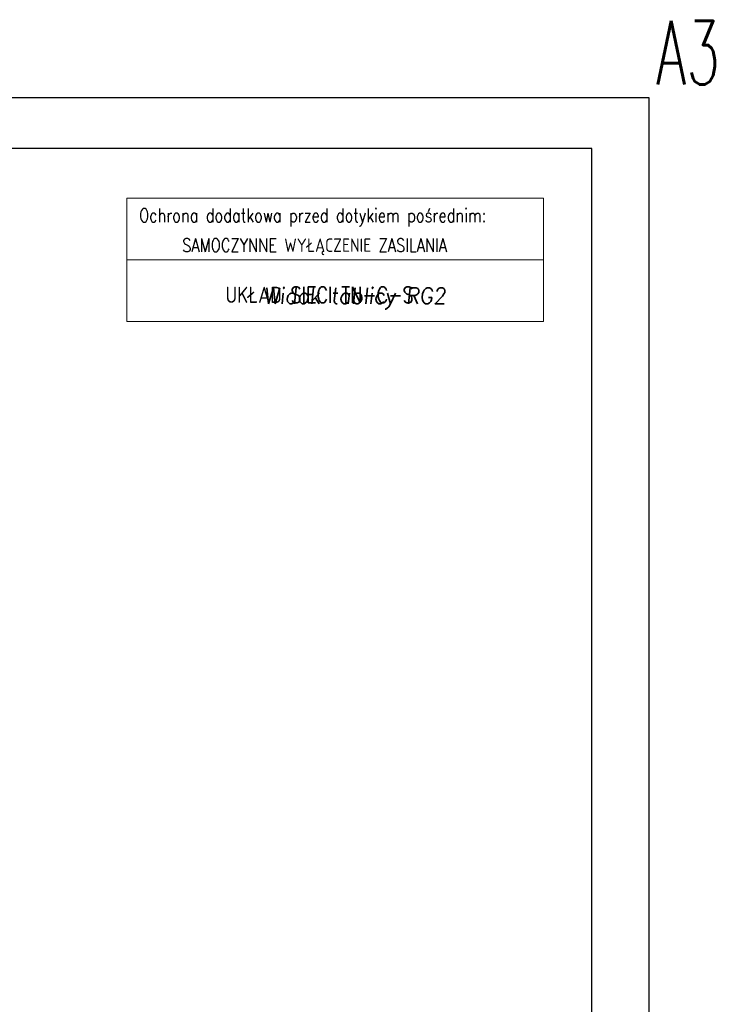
# Model space of a CAD drawing. Extents: x -543332 to -323966, y -9028 to 137422.
# Tile 250 of 250: x -337777 to -326851, y 34311 to 49773. Entities that reach past the tile are written whole.
import ezdxf

# ---------------------------------------------------------------- set-up
doc = ezdxf.new("R2010")
doc.units = 0
doc.header["$MEASUREMENT"] = 0
doc.layers.add('$ IE Tabela', color=7, linetype='Continuous')
doc.layers.add('$ IE_OPISY', color=7, linetype='Continuous', lineweight=25)
doc.layers.add('$ IE_SCHEMAT', color=7, linetype='Continuous', lineweight=0)
doc.styles.add('R', font='romans.shx', dxfattribs={"width": 0.85})
doc.styles.add('ROMANS', font='romans.shx', dxfattribs={"width": 0.85})

# ---------------------------------------------------------------- blocks, each defined once
blk = doc.blocks.new('a3eee')
at = {"layer": '$ IE Tabela'}
for p, q in [((23930.8, 4176.8), (19730.8, 4176.8)), ((23930.8, 1206.8), (23930.8, 4176.8)), ((23840.8, 4096.8), (19890.8, 4096.8)), ((23840.8, 1286.8), (23840.8, 4096.8))]:
    blk.add_line(p, q, dxfattribs=at)
at = {"layer": '$ IE Tabela', "style": 'ROMANS', "width": 0.6168}
blk.add_text('A3', height=100, dxfattribs=at).set_placement((23941.8, 4197.5))

msp = doc.modelspace()

# ---------------------------------------------------------------- linework, layer by layer
at = {"layer": '$ IE_OPISY', "color": 7, "lineweight": 0}
for p, q in [((-336092, 46969), (-329550, 46969)), ((-336092, 45031), (-336092, 46969)), ((-329550, 46969), (-329550, 45031)), ((-336092, 46000), (-329550, 46000)), ((-329550, 45031), (-336092, 45031))]:
    msp.add_line(p, q, dxfattribs=at)

# ---------------------------------------------------------------- block references
at = {"layer": '$ IE Tabela', "transparency": 33554687, "xscale": 10, "yscale": 10, "zscale": 10}
msp.add_blockref('a3eee', (-567200, 6780), dxfattribs=at)

# ---------------------------------------------------------------- texts
at = {"layer": '$ IE_OPISY', "color": 7, "lineweight": 0, "style": 'ROMANS', "width": 0.8}
for s, height, p in [('Ochrona dodatkowa przed dotykiem pośrednim:', 210.63, (-335901, 46595)), ('SAMOCZYNNE WYŁĄCZENIE ZASILANIA', 210.63, (-335224, 46127)), ('UKŁAD SIECI TN-C-S', 252.75, (-334543, 45326))]:
    msp.add_text(s, height=height, dxfattribs=at).set_placement(p)
at = {"layer": '$ IE_SCHEMAT', "color": 0, "ltscale": 2, "insert": (-333939, 45563), "char_height": 250, "attachment_point": 1, "style": 'R'}
msp.add_mtext_dynamic_manual_height_columns('\\Q6;\\W0.95;Widok tablicy RG2', width=19698.09, gutter_width=40, heights=[0], dxfattribs=at)

doc.saveas('drawing.dxf')
